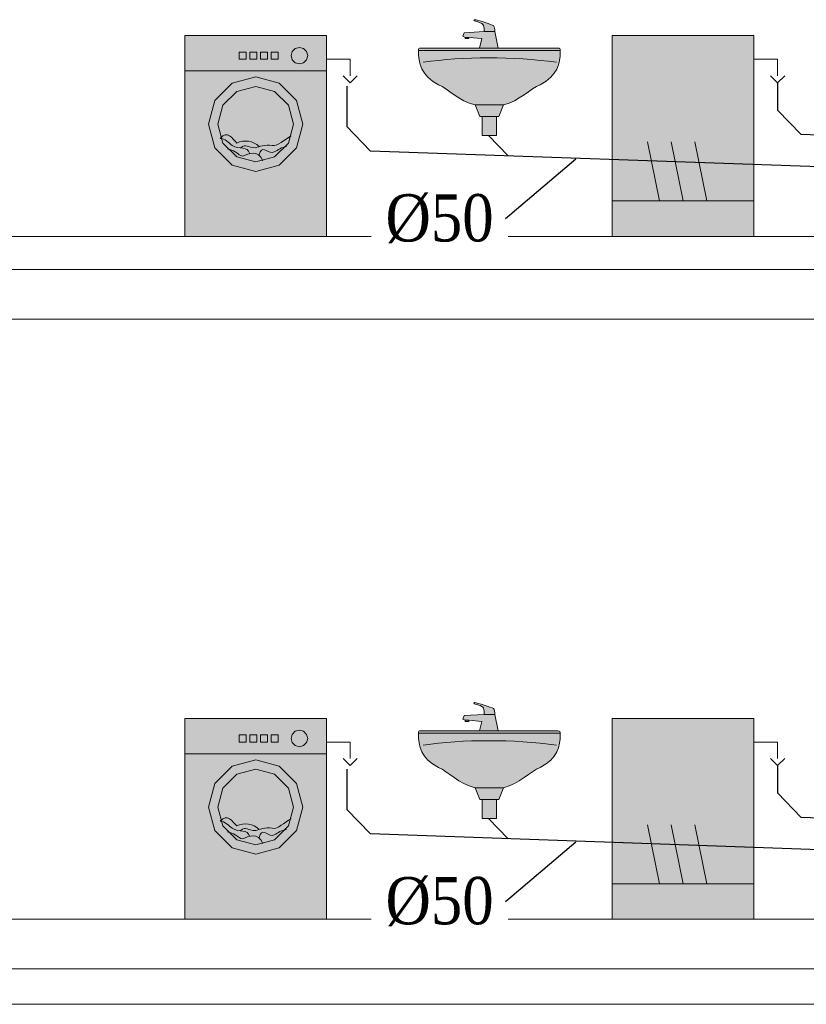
# Model space of a CAD drawing. Header units: millimetres. Extents: x 4585 to 417032, y -23455 to 16738.
# Tile 20 of 31: x 211034 to 214363, y -17873 to -13706. Entities that reach past the tile are written whole.
import ezdxf
from ezdxf import colors
from ezdxf.entities.mleader import LeaderData, LeaderLine
from ezdxf.math import Vec2, Vec3

# ---------------------------------------------------------------- set-up
doc = ezdxf.new("R2010")
doc.units = ezdxf.units.MM
doc.header["$LTSCALE"] = 100
for name, color, linetype, lineweight, true_color in [('IS_Działka kanalizacji sanitarnej grawitacyjnej', 7, 'Continuous', 30, 0x800000), ('IS_Odbiornik2', 7, 'Continuous', 5, 0x000000), ('IS_Pralka', 7, 'Continuous', 5, 0x000000), ('IS_Umywalka', 7, 'Continuous', 5, 0x000000), ('IS_Zmywarka', 7, 'Continuous', 0, 0x000000)]:
    doc.layers.add(name, color=color, linetype=linetype, lineweight=lineweight, true_color=true_color)
doc.layers.add('Konstrukcja', color=253, linetype='Continuous', lineweight=5)
doc.layers.add('RR_IWK_opisy', color=7, linetype='Continuous', lineweight=0)
doc.styles.add('Garamond', font='GARA.TTF')

# ---------------------------------------------------------------- blocks, each defined once
blk = doc.blocks.new('16_TypRysWodKan_ZmywarkaCzescKan_00000000-0000-0000-0000-000000000000_Normal')
at = {"layer": 'IS_Zmywarka', "lineweight": 50, "true_color": 0xffffff, "transparency": 33554687}
blk.add_hatch(color=7, dxfattribs=at).paths.add_polyline_path([(-0.3, 0.425), (-0.3, -0.425), (0.3, -0.425), (0.3, 0.425)])
at = {"layer": 'IS_Zmywarka', "lineweight": -2}
blk.add_lwpolyline([(-0.3, 0.425), (0.3, 0.425), (0.3, -0.425), (-0.3, -0.425)], close=True, dxfattribs=at)
for points in [[(-0.3, 0.325), (-0.4, 0.325), (-0.4, 0.255)], [(-0.43, 0.255), (-0.4, 0.225), (-0.37, 0.255)], [(0, -0.275), (0.05, -0.025)], [(0.1, -0.275), (0.15, -0.025)]]:
    blk.add_lwpolyline(points, dxfattribs=at)
for points in [[(-0.1, -0.275, 0), (-0.05, -0.025, 0)], [(-0.3, -0.275, 0), (0.3, -0.275, 0)]]:
    blk.add_polyline3d(points, dxfattribs=at)
blk = doc.blocks.new('16_TypRysWodKan_PralkaAutomatycznaCzescKan_00000000-0000-0000-0000-000000000000_Normal')
at = {"layer": 'IS_Pralka', "lineweight": 50, "true_color": 0xffffff, "transparency": 33554687}
blk.add_hatch(color=7, dxfattribs=at).paths.add_polyline_path([(-0.3, 0.425), (-0.3, -0.425), (0.3, -0.425), (0.3, 0.425)])
h = blk.add_hatch(color=7, dxfattribs=at)
edge = h.paths.add_edge_path(flags=0)
edge.add_ellipse((-0.185, 0.34), major_axis=(0.035, 0), ratio=1, start_angle=0, end_angle=360)
h = blk.add_hatch(color=7, dxfattribs=at)
edge = h.paths.add_edge_path(flags=0)
edge.add_ellipse((0, 0.05), major_axis=(0.2, 0), ratio=1, start_angle=0, end_angle=360)
h = blk.add_hatch(color=7, dxfattribs=at)
edge = h.paths.add_edge_path(flags=0)
edge.add_ellipse((0, 0.05), major_axis=(0.1598, 0), ratio=1, start_angle=0, end_angle=360)
at = {"layer": 'IS_Pralka', "lineweight": -2}
for points in [[(-0.3, 0.425), (0.3, 0.425), (0.3, -0.425), (-0.3, -0.425)], [(-0.095, 0.325), (-0.095, 0.355), (-0.065, 0.355), (-0.065, 0.325)], [(-0.05, 0.325), (-0.05, 0.355), (-0.02, 0.355), (-0.02, 0.325)], [(-0.005, 0.325), (-0.005, 0.355), (0.025, 0.355), (0.025, 0.325)], [(0.04, 0.325), (0.04, 0.355), (0.07, 0.355), (0.07, 0.325)]]:
    blk.add_lwpolyline(points, close=True, dxfattribs=at)
at = {"layer": 'IS_Pralka'}
for points in [[(-0.15, 0.34), (-0.1547, 0.3575), (-0.1675, 0.3703), (-0.185, 0.375), (-0.2025, 0.3703), (-0.2153, 0.3575), (-0.22, 0.34), (-0.2153, 0.3225), (-0.2025, 0.3097), (-0.185, 0.305), (-0.1675, 0.3097), (-0.1547, 0.3225)], [(0.2, 0.05), (0.1732, 0.15), (0.1, 0.2232), (0, 0.25), (-0.1, 0.2232), (-0.1732, 0.15), (-0.2, 0.05), (-0.1732, -0.05), (-0.1, -0.1232), (0, -0.15), (0.1, -0.1232), (0.1732, -0.05)], [(0.1598, 0.05), (0.1384, 0.1299), (0.0799, 0.1884), (0, 0.2098), (-0.0799, 0.1884), (-0.1384, 0.1299), (-0.1598, 0.05), (-0.1384, -0.0299), (-0.0799, -0.0884), (0, -0.1098), (0.0799, -0.0884), (0.1384, -0.0299)]]:
    blk.add_lwpolyline(points, close=True, dxfattribs=at)
at = {"layer": 'IS_Pralka', "lineweight": -2}
for points in [[(-0.3, 0.325), (-0.4, 0.325), (-0.4, 0.255)], [(-0.43, 0.255), (-0.4, 0.225), (-0.37, 0.255)]]:
    blk.add_lwpolyline(points, dxfattribs=at)
blk.add_polyline3d([(-0.3, 0.275, 0), (0.3, 0.275, 0)], dxfattribs=at)
for points, knots in [([(-0.15, 0), (-0.12, -0.015), (-0.095, -0.045), (-0.07, -0.04), (-0.04, -0.035), (-0.015, -0.045), (0, -0.05), (0.035, -0.05), (0.04, -0.03), (0.065, -0.05)], [0, 0, 0, 0, 1, 1, 1, 2, 2, 2, 3, 3, 3, 3]), ([(-0.015, -0.045), (0.01, -0.02), (0.05, -0.015), (0.08, -0.03), (0.1, -0.01), (0.12, 0.025), (0.15, -0.01)], [0, 0, 0, 0, 1, 1, 1, 2, 2, 2, 2]), ([(0.025, -0.075), (0.035, -0.04), (0.07, -0.06), (0.1, -0.04), (0.115, -0.03), (0.13, -0.01), (0.15, -0.01)], [0, 0, 0, 0, 1, 1, 1, 2, 2, 2, 2]), ([(-0.015, -0.08), (-0.025, -0.035), (-0.045, -0.07), (-0.07, -0.07), (-0.095, -0.065), (-0.095, -0.05), (-0.13, -0.045)], [0, 0, 0, 0, 1, 1, 1, 2, 2, 2, 2]), ([(-0.03, -0.105), (-0.01, -0.055), (0.03, -0.075), (0.055, -0.085), (0.08, -0.08), (0.075, -0.065), (0.12, -0.055)], [0, 0, 0, 0, 1, 1, 1, 2, 2, 2, 2])]:
    blk.add_open_spline(points, degree=3, knots=knots, dxfattribs=at)
blk = doc.blocks.new('16_SANInstalationLeafType_UmywalkaPojedyncza_00000000-0000-0000-0000-000000000000_ExportItemXref')
at = {"layer": 'IS_Umywalka', "lineweight": 50, "true_color": 0xffffff, "transparency": 33554687}
h = blk.add_hatch(color=7, dxfattribs=at)
edge = h.paths.add_edge_path(flags=0)
edge.add_spline(control_points=[(-0.3, 0.17), (-0.3, 0.12), (-0.29, 0.07), (-0.215, 0.03), (-0.175, 0.015), (-0.125, -0.04), (-0.06, -0.055), (-0.025, -0.055), (0.01, -0.055), (0.06, -0.055), (0.13, -0.04), (0.175, 0.015), (0.215, 0.03), (0.29, 0.07), (0.3, 0.12), (0.3, 0.175), (0.3, 0.185), (0.3, 0.185), (0.29, 0.185), (0.04, 0.185), (-0.05, 0.185), (-0.29, 0.185), (-0.3, 0.185), (-0.3, 0.185), (-0.3, 0.17)], knot_values=[0, 0, 0, 0, 1, 1, 1, 2, 2, 2, 3, 3, 3, 4, 4, 4, 5, 5, 5, 6, 6, 6, 7, 7, 7, 8, 8, 8, 8], weights=[1, 1, 1, 1, 1, 1, 1, 1, 1, 1, 1, 1, 1, 1, 1, 1, 1, 1, 1, 1, 1, 1, 1, 1, 1], degree=3, periodic=0)
for points in [[(-0.06, -0.055), (-0.04, -0.105), (0.04, -0.105), (0.06, -0.055)], [(-0.03, -0.105), (-0.03, -0.185), (0.03, -0.185), (0.03, -0.105)]]:
    blk.add_hatch(color=7, dxfattribs=at).paths.add_polyline_path(points)
at = {"layer": 'IS_Umywalka', "lineweight": -2, "extrusion": (0, 1, 0), "elevation": 0.175}
blk.add_lwpolyline([(0.3, 0), (-0.3, 0)], dxfattribs=at)
at = {"layer": 'IS_Umywalka', "lineweight": -2}
for points in [[(-0.06, -0.055), (-0.04, -0.105), (0.04, -0.105), (0.06, -0.055)], [(-0.03, -0.105), (-0.03, -0.185), (0.03, -0.185), (0.03, -0.105)]]:
    blk.add_lwpolyline(points, close=True, dxfattribs=at)
blk.add_open_spline([(-0.3, 0.17), (-0.3, 0.12), (-0.29, 0.07), (-0.215, 0.03), (-0.175, 0.015), (-0.125, -0.04), (-0.06, -0.055), (-0.025, -0.055), (0.01, -0.055), (0.06, -0.055), (0.13, -0.04), (0.175, 0.015), (0.215, 0.03), (0.29, 0.07), (0.3, 0.12), (0.3, 0.175), (0.3, 0.185), (0.3, 0.185), (0.29, 0.185), (0.04, 0.185), (-0.05, 0.185), (-0.29, 0.185), (-0.3, 0.185), (-0.3, 0.185), (-0.3, 0.17)], degree=3, knots=[0, 0, 0, 0, 1, 1, 1, 2, 2, 2, 3, 3, 3, 4, 4, 4, 5, 5, 5, 6, 6, 6, 7, 7, 7, 8, 8, 8, 8], dxfattribs=at)
blk.add_open_spline([(-0.285, 0.125), (-0.1, 0.15), (0.11, 0.15), (0.28, 0.125)], degree=3, dxfattribs=at)
blk = doc.blocks.new('16_SANInstalationLeafType_BateriaStojaca_00000000-0000-0000-0000-000000000000_ExportItemXref')
at = {"layer": 'IS_Odbiornik2', "lineweight": 50, "true_color": 0xffffff, "transparency": 33554687}
h = blk.add_hatch(color=7, dxfattribs=at)
edge = h.paths.add_edge_path(flags=0)
edge.add_spline(control_points=[(-0.02578, 0.01), (-0.00328, 0.01), (-0.00328, 0.01), (0.01922, 0.01), (0.01922, 0.03), (0.01922, 0.035), (0.02422, 0.04), (0.02922, 0.045), (0.03922, 0.05), (0.05922, 0.055), (0.06422, 0.055), (0.06422, 0.06), (0.05922, 0.06), (0.04922, 0.06), (-0.01078, 0.04), (-0.02078, 0.035), (-0.02578, 0.03), (-0.02578, 0.02), (-0.02578, 0.01)], knot_values=[-6, -6, -6, -6, -5, -5, -5, -4, -4, -4, -3, -3, -3, -2, -2, -2, -1, -1, -1, 0, 0, 0, 0], weights=[1, 1, 1, 1, 1, 1, 1, 1, 1, 1, 1, 1, 1, 1, 1, 1, 1, 1, 1], degree=3, periodic=0)
blk.add_hatch(color=7, dxfattribs=at).paths.add_polyline_path([(-0.04078, -0.06), (0.03922, -0.06), (0.02922, -0.02), (0.08422, -0.015), (0.08422, -0.02), (0.09922, -0.02), (0.09922, -0.015), (0.10922, -0.01), (0.10422, 0.005), (0.01922, 0.01), (-0.02578, 0.01)])
at = {"layer": 'IS_Odbiornik2', "lineweight": -2, "extrusion": (0, 0, -1)}
blk.add_lwpolyline([(0.04078, -0.06), (0.02578, 0.01), (-0.01922, 0.01), (-0.10422, 0.005), (-0.10922, -0.01), (-0.09922, -0.015), (-0.09922, -0.02), (-0.08422, -0.02), (-0.08422, -0.015), (-0.02922, -0.02), (-0.03922, -0.06)], close=True, dxfattribs=at)
at = {"layer": 'IS_Odbiornik2', "lineweight": -2, "extrusion": (0, 1, 0), "elevation": -0.015}
blk.add_lwpolyline([(-0.09922, 0), (-0.08422, 0)], dxfattribs=at)
at = {"layer": 'IS_Odbiornik2', "lineweight": -2}
blk.add_open_spline([(-0.02578, 0.01), (-0.02578, 0.02), (-0.02578, 0.03), (-0.02078, 0.035), (-0.01078, 0.04), (0.04922, 0.06), (0.05922, 0.06), (0.06422, 0.06), (0.06422, 0.055), (0.05922, 0.055), (0.03922, 0.05), (0.02922, 0.045), (0.02422, 0.04), (0.01922, 0.035), (0.01922, 0.03), (0.01922, 0.01)], degree=3, knots=[0, 0, 0, 0, 1, 1, 1, 2, 2, 2, 3, 3, 3, 4, 4, 4, 5, 5, 5, 5], dxfattribs=at)

msp = doc.modelspace()

# ---------------------------------------------------------------- linework, layer by layer
at = {"layer": 'IS_Działka kanalizacji sanitarnej grawitacyjnej'}
for p, q in [((212418.102, -13987.503), (212418.102, -14157.902)), ((214241.52, -13972.658), (214241.52, -14088.3)), ((214341.457, -14191.832), (214241.52, -14088.3)), ((212518.039, -14261.434), (212418.102, -14157.902)), ((214791.609, -14207.74), (214341.457, -14191.832)), ((215484.747, -14366.276), (212518.039, -14261.434)), ((214241.519, -16862.667), (214241.519, -16978.31)), ((212418.101, -16877.512), (212418.101, -17047.911)), ((214341.456, -17081.841), (214241.519, -16978.31)), ((212518.038, -17151.443), (212418.101, -17047.911)), ((214791.608, -17097.749), (214341.456, -17081.841)), ((215484.746, -17256.285), (212518.038, -17151.443))]:
    msp.add_line(p, q, dxfattribs=at)
at = {"layer": 'Konstrukcja'}
for p, q in [((182465.945, -14622.667), (245399.945, -14622.641)), ((182460.945, -14762.667), (245399.945, -14762.679)), ((182465.945, -14972.667), (245399.945, -14972.667)), ((182465.945, -17512.667), (245399.945, -17512.667)), ((182465.945, -17722.667), (245399.945, -17722.667)), ((182465.945, -17872.667), (245399.945, -17872.667))]:
    msp.add_line(p, q, dxfattribs=at)

# ---------------------------------------------------------------- block references
at = {"layer": 'IS_Odbiornik2', "xscale": -999.9999999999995, "yscale": 1000, "zscale": 1000}
for p in [(213018.638, -13765.786), (213018.637, -16655.795)]:
    msp.add_blockref('16_SANInstalationLeafType_BateriaStojaca_00000000-0000-0000-0000-000000000000_ExportItemXref', p, dxfattribs=at)
at = {"layer": 'IS_Pralka', "xscale": -999.9999999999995, "yscale": 1000, "zscale": 1000}
for p in [(212032.946, -14197.658), (212032.945, -17087.667)]:
    msp.add_blockref('16_TypRysWodKan_PralkaAutomatycznaCzescKan_00000000-0000-0000-0000-000000000000_Normal', p, dxfattribs=at)
at = {"layer": 'IS_Umywalka', "xscale": -999.9999999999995, "yscale": 1000, "zscale": 1000}
for p in [(213021.462, -14010.786), (213021.461, -16900.795)]:
    msp.add_blockref('16_SANInstalationLeafType_UmywalkaPojedyncza_00000000-0000-0000-0000-000000000000_ExportItemXref', p, dxfattribs=at)
at = {"layer": 'IS_Zmywarka', "xscale": -1000, "yscale": 1000, "zscale": 1000}
for p in [(213841.52, -14197.658), (213841.519, -17087.667)]:
    msp.add_blockref('16_TypRysWodKan_ZmywarkaCzescKan_00000000-0000-0000-0000-000000000000_Normal', p, dxfattribs=at)

# ---------------------------------------------------------------- next in the draw order: leaders
at = {"layer": 'RR_IWK_opisy'}
ml = msp.add_multileader_mtext('Standard', dxfattribs=at)
ml.set_content('\\fGaramond|b0|i0;%%c50', color=256, style='Garamond')
ml.set_leader_properties()
ml.build(insert=Vec2(0, 0))
ml.multileader.update_dxf_attribs({"has_text_frame": 1, "text_left_attachment_type": 2, "text_right_attachment_type": 2})
ctx = ml.context
ctx.base_point, ctx.char_height, ctx.landing_gap_size, ctx.plane_origin, ctx.plane_x_axis = Vec3(212638.865, -14548.543), 200, 50, Vec3(360663.402, 178275.942), Vec3(-1, 0)
ctx.left_attachment, ctx.right_attachment, ctx.text_align_type = 2, 2, 2
notes = []
notes.append((ctx, [(0, (1, 1, 0), (213089.966, -14548.543), (-1, 0), 2.131628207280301e-14, [(0, [(213389.997, -14293.836)], 0, [])])]))
ctx.mtext.insert, ctx.mtext.alignment = Vec3(213039.966, -14444.001), 3
ctx.mtext.has_bg_fill, ctx.mtext.bg_color, ctx.mtext.bg_scale_factor, ctx.mtext.bg_transparency, ctx.mtext.use_window_bg_color = 1, -1027028792, 1.3, 0, 1
ml = msp.add_multileader_mtext('Standard', dxfattribs=at)
ml.set_content('\\fGaramond|b0|i0;%%c50', color=256, style='Garamond')
ml.set_leader_properties()
ml.build(insert=Vec2(0, 0))
ml.multileader.update_dxf_attribs({"has_text_frame": 1, "text_left_attachment_type": 2, "text_right_attachment_type": 2})
ctx = ml.context
ctx.base_point, ctx.char_height, ctx.landing_gap_size, ctx.plane_origin, ctx.plane_x_axis = Vec3(212638.864, -17438.552), 200, 50, Vec3(360663.401, 175385.933), Vec3(-1, 0)
ctx.left_attachment, ctx.right_attachment, ctx.text_align_type = 2, 2, 2
notes.append((ctx, [(0, (1, 1, 0), (213089.965, -17438.552), (-1, 0), 2.131628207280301e-14, [(0, [(213389.996, -17183.845)], 0, [])])]))
ctx.mtext.insert, ctx.mtext.alignment = Vec3(213039.965, -17334.01), 3
ctx.mtext.has_bg_fill, ctx.mtext.bg_color, ctx.mtext.bg_scale_factor, ctx.mtext.bg_transparency, ctx.mtext.use_window_bg_color = 1, -1027028792, 1.3, 0, 1
for ctx, leaders in notes:
    for number, flags, end, landing, length, lines in leaders:
        leader = LeaderData()
        leader.index, (leader.has_last_leader_line, leader.has_dogleg_vector, leader.attachment_direction) = number, flags
        leader.last_leader_point, leader.dogleg_vector, leader.dogleg_length = Vec3(end), Vec3(landing), length
        for number, points, colour, breaks in lines:
            line = LeaderLine()
            line.index, line.vertices, line.color, line.breaks = number, Vec3.list(points), colors.encode_raw_color(colour), breaks
            leader.lines.append(line)
        ctx.leaders.append(leader)

# ---------------------------------------------------------------- next in the draw order: linework, layer by layer
at = {"layer": 'IS_Działka kanalizacji sanitarnej grawitacyjnej'}
for p, q in [((213101.925, -14282.068), (213018.638, -14195.786)), ((213101.924, -17172.077), (213018.637, -17085.795))]:
    msp.add_line(p, q, dxfattribs=at)

doc.saveas('drawing.dxf')
